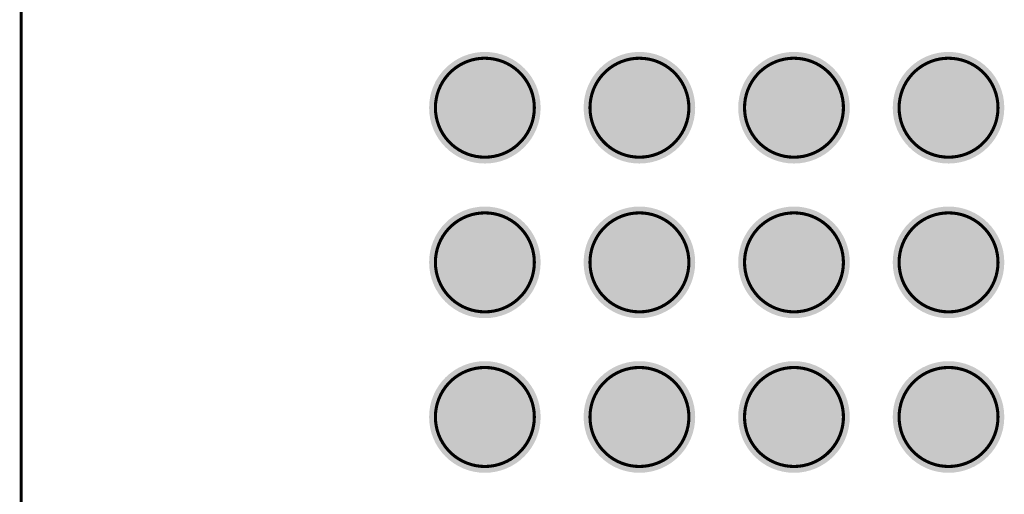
# Model space of a CAD drawing. Header units: inches. Extents: x -0.12 to 1.77, y 0 to 1.45.
# Tile 12 of 24: x 0.59 to 0.9, y 0.37 to 0.52. Entities that reach past the tile are written whole.
import ezdxf

# ---------------------------------------------------------------- set-up
doc = ezdxf.new("R2010")
doc.units = ezdxf.units.IN
doc.header["$MEASUREMENT"] = 0
for name, color, linetype in [('Mechanical 7', 56, 'Continuous'), ('Top Layer', 1, 'Continuous'), ('Top Paste', 8, 'Continuous'), ('Top Solder', 216, 'Continuous')]:
    doc.layers.add(name, color=color, linetype=linetype)

# ---------------------------------------------------------------- blocks, each defined once
blk = doc.blocks.new('OSM__S____S_S______P________S____1')
at = {"layer": 'Mechanical 7', "const_width": 0.000984}
blk.add_lwpolyline([(0, -0.59055), (0, 0.59055)], dxfattribs=at)
for points in [[(0.13188, -0.09843, -0.414214), (0.14763, -0.08267)], [(0.14763, -0.08268, -0.414214), (0.16338, -0.09843)], [(0.1811, -0.09843, -0.414214), (0.19685, -0.08267)], [(0.19684, -0.08268, -0.414214), (0.21259, -0.09843)], [(0.23031, -0.09843, -0.414214), (0.24606, -0.08267)], [(0.24606, -0.08268, -0.414214), (0.2618, -0.09843)], [(0.27953, -0.09843, -0.414214), (0.29528, -0.08267)], [(0.29527, -0.08268, -0.414214), (0.31102, -0.09843)], [(0.14763, -0.11417, -0.414214), (0.13188, -0.09843)], [(0.16338, -0.09843, -0.414214), (0.14763, -0.11417)], [(0.19684, -0.11417, -0.414214), (0.1811, -0.09843)], [(0.21259, -0.09843, -0.414214), (0.19684, -0.11417)], [(0.24606, -0.11417, -0.414214), (0.23031, -0.09843)], [(0.2618, -0.09843, -0.414214), (0.24606, -0.11417)], [(0.29527, -0.11417, -0.414214), (0.27953, -0.09843)], [(0.31102, -0.09843, -0.414214), (0.29527, -0.11417)], [(0.13188, -0.14764, -0.414214), (0.14763, -0.13189)], [(0.14763, -0.13189, -0.414214), (0.16338, -0.14764)], [(0.1811, -0.14764, -0.414214), (0.19685, -0.13189)], [(0.19684, -0.13189, -0.414214), (0.21259, -0.14764)], [(0.23031, -0.14764, -0.414214), (0.24606, -0.13189)], [(0.24606, -0.13189, -0.414214), (0.2618, -0.14764)], [(0.27952, -0.14764, -0.414214), (0.29528, -0.13189)], [(0.29527, -0.13189, -0.414214), (0.31102, -0.14764)], [(0.14763, -0.16339, -0.414214), (0.13188, -0.14764)], [(0.16338, -0.14764, -0.414214), (0.14763, -0.16339)], [(0.19684, -0.16339, -0.414214), (0.1811, -0.14764)], [(0.21259, -0.14764, -0.414214), (0.19684, -0.16339)], [(0.24606, -0.16339, -0.414214), (0.23031, -0.14764)], [(0.2618, -0.14764, -0.414214), (0.24606, -0.16339)], [(0.29527, -0.16339, -0.414214), (0.27952, -0.14764)], [(0.31102, -0.14764, -0.414214), (0.29527, -0.16339)], [(0.13188, -0.19685, -0.414214), (0.14763, -0.1811)], [(0.14763, -0.1811, -0.414214), (0.16338, -0.19685)], [(0.1811, -0.19685, -0.414214), (0.19685, -0.1811)], [(0.19684, -0.1811, -0.414214), (0.21259, -0.19685)], [(0.23031, -0.19685, -0.414214), (0.24606, -0.1811)], [(0.24606, -0.1811, -0.414214), (0.2618, -0.19685)], [(0.27953, -0.19685, -0.414214), (0.29528, -0.1811)], [(0.29527, -0.1811, -0.414214), (0.31102, -0.19685)], [(0.14763, -0.2126, -0.414214), (0.13188, -0.19685)], [(0.16338, -0.19685, -0.414214), (0.14763, -0.2126)], [(0.19684, -0.2126, -0.414214), (0.1811, -0.19685)], [(0.21259, -0.19685, -0.414214), (0.19684, -0.2126)], [(0.24606, -0.2126, -0.414214), (0.23031, -0.19685)], [(0.2618, -0.19685, -0.414214), (0.24606, -0.2126)], [(0.29527, -0.2126, -0.414214), (0.27953, -0.19685)], [(0.31102, -0.19685, -0.414214), (0.29527, -0.2126)]]:
    blk.add_lwpolyline(points, format="xyb", dxfattribs=at)
at = {"layer": 'Mechanical 7', "const_width": 0.000492}
for points in [[(0.14739, -0.08267, 1), (0.14788, -0.08267, 1)], [(0.14739, -0.08268, 1), (0.14788, -0.08268, 1)], [(0.1966, -0.08268, 1), (0.19709, -0.08268, 1)], [(0.1966, -0.08267, 1), (0.19709, -0.08267, 1)], [(0.24581, -0.08268, 1), (0.2463, -0.08268, 1)], [(0.24581, -0.08267, 1), (0.24631, -0.08267, 1)], [(0.29503, -0.08267, 1), (0.29552, -0.08267, 1)], [(0.29503, -0.08268, 1), (0.29552, -0.08268, 1)], [(0.13164, -0.09843, 1), (0.13213, -0.09843, 1)], [(0.13164, -0.09843, 1), (0.13213, -0.09843, 1)], [(0.16313, -0.09843, 1), (0.16363, -0.09843, 1)], [(0.16313, -0.09843, 1), (0.16363, -0.09843, 1)], [(0.18085, -0.09843, 1), (0.18134, -0.09843, 1)], [(0.18085, -0.09843, 1), (0.18134, -0.09843, 1)], [(0.21235, -0.09843, 1), (0.21284, -0.09843, 1)], [(0.21235, -0.09843, 1), (0.21284, -0.09843, 1)], [(0.23006, -0.09843, 1), (0.23055, -0.09843, 1)], [(0.23006, -0.09843, 1), (0.23055, -0.09843, 1)], [(0.26156, -0.09843, 1), (0.26205, -0.09843, 1)], [(0.26156, -0.09843, 1), (0.26205, -0.09843, 1)], [(0.27928, -0.09843, 1), (0.27977, -0.09843, 1)], [(0.27928, -0.09843, 1), (0.27977, -0.09843, 1)], [(0.31078, -0.09843, 1), (0.31127, -0.09843, 1)], [(0.31078, -0.09843, 1), (0.31127, -0.09843, 1)], [(0.14739, -0.11417, 1), (0.14788, -0.11417, 1)], [(0.14739, -0.11417, 1), (0.14788, -0.11417, 1)], [(0.1966, -0.11417, 1), (0.19709, -0.11417, 1)], [(0.1966, -0.11417, 1), (0.19709, -0.11417, 1)], [(0.24581, -0.11417, 1), (0.2463, -0.11417, 1)], [(0.24581, -0.11417, 1), (0.2463, -0.11417, 1)], [(0.29503, -0.11417, 1), (0.29552, -0.11417, 1)], [(0.29503, -0.11417, 1), (0.29552, -0.11417, 1)], [(0.14738, -0.13189, 1), (0.14788, -0.13189, 1)], [(0.14739, -0.13189, 1), (0.14788, -0.13189, 1)], [(0.1966, -0.13189, 1), (0.19709, -0.13189, 1)], [(0.1966, -0.13189, 1), (0.19709, -0.13189, 1)], [(0.24581, -0.13189, 1), (0.2463, -0.13189, 1)], [(0.24581, -0.13189, 1), (0.2463, -0.13189, 1)], [(0.29503, -0.13189, 1), (0.29552, -0.13189, 1)], [(0.29503, -0.13189, 1), (0.29552, -0.13189, 1)], [(0.13164, -0.14764, 1), (0.13213, -0.14764, 1)], [(0.13164, -0.14764, 1), (0.13213, -0.14764, 1)], [(0.16313, -0.14764, 1), (0.16362, -0.14764, 1)], [(0.16313, -0.14764, 1), (0.16362, -0.14764, 1)], [(0.18085, -0.14764, 1), (0.18134, -0.14764, 1)], [(0.18085, -0.14764, 1), (0.18134, -0.14764, 1)], [(0.21235, -0.14764, 1), (0.21284, -0.14764, 1)], [(0.21235, -0.14764, 1), (0.21284, -0.14764, 1)], [(0.23006, -0.14764, 1), (0.23055, -0.14764, 1)], [(0.23006, -0.14764, 1), (0.23055, -0.14764, 1)], [(0.26156, -0.14764, 1), (0.26205, -0.14764, 1)], [(0.26156, -0.14764, 1), (0.26205, -0.14764, 1)], [(0.27928, -0.14764, 1), (0.27977, -0.14764, 1)], [(0.27928, -0.14764, 1), (0.27977, -0.14764, 1)], [(0.31077, -0.14764, 1), (0.31127, -0.14764, 1)], [(0.31077, -0.14764, 1), (0.31127, -0.14764, 1)], [(0.14738, -0.16339, 1), (0.14788, -0.16339, 1)], [(0.14738, -0.16339, 1), (0.14788, -0.16339, 1)], [(0.1966, -0.16339, 1), (0.19709, -0.16339, 1)], [(0.1966, -0.16339, 1), (0.19709, -0.16339, 1)], [(0.24581, -0.16339, 1), (0.2463, -0.16339, 1)], [(0.24581, -0.16339, 1), (0.2463, -0.16339, 1)], [(0.29503, -0.16339, 1), (0.29552, -0.16339, 1)], [(0.29503, -0.16339, 1), (0.29552, -0.16339, 1)], [(0.14739, -0.1811, 1), (0.14788, -0.1811, 1)], [(0.14739, -0.1811, 1), (0.14788, -0.1811, 1)], [(0.1966, -0.1811, 1), (0.19709, -0.1811, 1)], [(0.1966, -0.1811, 1), (0.19709, -0.1811, 1)], [(0.24581, -0.1811, 1), (0.2463, -0.1811, 1)], [(0.24581, -0.1811, 1), (0.24631, -0.1811, 1)], [(0.29503, -0.1811, 1), (0.29552, -0.1811, 1)], [(0.29503, -0.1811, 1), (0.29552, -0.1811, 1)], [(0.13164, -0.19685, 1), (0.13213, -0.19685, 1)], [(0.13164, -0.19685, 1), (0.13213, -0.19685, 1)], [(0.16313, -0.19685, 1), (0.16363, -0.19685, 1)], [(0.16313, -0.19685, 1), (0.16363, -0.19685, 1)], [(0.18085, -0.19685, 1), (0.18134, -0.19685, 1)], [(0.18085, -0.19685, 1), (0.18134, -0.19685, 1)], [(0.21235, -0.19685, 1), (0.21284, -0.19685, 1)], [(0.21235, -0.19685, 1), (0.21284, -0.19685, 1)], [(0.23006, -0.19685, 1), (0.23055, -0.19685, 1)], [(0.23006, -0.19685, 1), (0.23055, -0.19685, 1)], [(0.26156, -0.19685, 1), (0.26205, -0.19685, 1)], [(0.26156, -0.19685, 1), (0.26205, -0.19685, 1)], [(0.27928, -0.19685, 1), (0.27977, -0.19685, 1)], [(0.27928, -0.19685, 1), (0.27977, -0.19685, 1)], [(0.31078, -0.19685, 1), (0.31127, -0.19685, 1)], [(0.31078, -0.19685, 1), (0.31127, -0.19685, 1)], [(0.14739, -0.2126, 1), (0.14788, -0.2126, 1)], [(0.14739, -0.2126, 1), (0.14788, -0.2126, 1)], [(0.1966, -0.2126, 1), (0.19709, -0.2126, 1)], [(0.1966, -0.2126, 1), (0.19709, -0.2126, 1)], [(0.24581, -0.2126, 1), (0.2463, -0.2126, 1)], [(0.24581, -0.2126, 1), (0.2463, -0.2126, 1)], [(0.29503, -0.2126, 1), (0.29552, -0.2126, 1)], [(0.29503, -0.2126, 1), (0.29552, -0.2126, 1)]]:
    blk.add_lwpolyline(points, format="xyb", close=True, dxfattribs=at)
blk = doc.blocks.new('OSM__SIZE_M_MEDIUM__PLATFORM_SIDE_2')
at = {"layer": 'Mechanical 7', "const_width": 0.000984}
blk.add_lwpolyline([(-0.29528, -0.59055), (-0.29528, 0.59055)], dxfattribs=at)
for points in [[(-0.1634, -0.09843, -0.414214), (-0.14764, -0.08267)], [(-0.14765, -0.08268, -0.414214), (-0.1319, -0.09843)], [(-0.11418, -0.09843, -0.414214), (-0.09843, -0.08268)], [(-0.09843, -0.08268, -0.414214), (-0.08269, -0.09843)], [(-0.06497, -0.09843, -0.414214), (-0.04922, -0.08267)], [(-0.04922, -0.08268, -0.414214), (-0.03347, -0.09843)], [(-0.01575, -0.09843, -0.414214), (0, -0.08267)], [(-0.00001, -0.08268, -0.414214), (0.01574, -0.09843)], [(-0.14765, -0.11417, -0.414214), (-0.1634, -0.09843)], [(-0.1319, -0.09843, -0.414214), (-0.14765, -0.11417)], [(-0.09843, -0.11417, -0.414214), (-0.11418, -0.09843)], [(-0.08269, -0.09843, -0.414214), (-0.09843, -0.11417)], [(-0.04922, -0.11417, -0.414214), (-0.06497, -0.09843)], [(-0.03347, -0.09843, -0.414214), (-0.04922, -0.11417)], [(-0.00001, -0.11417, -0.414214), (-0.01575, -0.09843)], [(0.01574, -0.09843, -0.414214), (-0.00001, -0.11417)], [(-0.1634, -0.14764, -0.414214), (-0.14765, -0.13189)], [(-0.14765, -0.13189, -0.414214), (-0.1319, -0.14764)], [(-0.11418, -0.14764, -0.414214), (-0.09843, -0.13189)], [(-0.09844, -0.13189, -0.414214), (-0.08269, -0.14764)], [(-0.06497, -0.14764, -0.414214), (-0.04922, -0.13189)], [(-0.04922, -0.13189, -0.414214), (-0.03348, -0.14764)], [(-0.01575, -0.14764, -0.414214), (0, -0.13189)], [(-0.00001, -0.13189, -0.414214), (0.01574, -0.14764)], [(-0.14765, -0.16339, -0.414214), (-0.1634, -0.14764)], [(-0.1319, -0.14764, -0.414214), (-0.14765, -0.16339)], [(-0.09844, -0.16339, -0.414214), (-0.11418, -0.14764)], [(-0.08269, -0.14764, -0.414214), (-0.09844, -0.16339)], [(-0.04922, -0.16339, -0.414214), (-0.06497, -0.14764)], [(-0.03348, -0.14764, -0.414214), (-0.04922, -0.16339)], [(-0.00001, -0.16339, -0.414214), (-0.01575, -0.14764)], [(0.01574, -0.14764, -0.414214), (-0.00001, -0.16339)], [(-0.1634, -0.19685, -0.414214), (-0.14764, -0.1811)], [(-0.14765, -0.1811, -0.414214), (-0.1319, -0.19685)], [(-0.11418, -0.19685, -0.414214), (-0.09843, -0.1811)], [(-0.09843, -0.1811, -0.414214), (-0.08269, -0.19685)], [(-0.06497, -0.19685, -0.414214), (-0.04922, -0.1811)], [(-0.04922, -0.1811, -0.414214), (-0.03347, -0.19685)], [(-0.01575, -0.19685, -0.414214), (0, -0.1811)], [(-0.00001, -0.1811, -0.414214), (0.01574, -0.19685)], [(-0.14765, -0.2126, -0.414214), (-0.1634, -0.19685)], [(-0.1319, -0.19685, -0.414214), (-0.14765, -0.2126)], [(-0.09843, -0.2126, -0.414214), (-0.11418, -0.19685)], [(-0.08269, -0.19685, -0.414214), (-0.09843, -0.2126)], [(-0.04922, -0.2126, -0.414214), (-0.06497, -0.19685)], [(-0.03347, -0.19685, -0.414214), (-0.04922, -0.2126)], [(-0.00001, -0.2126, -0.414214), (-0.01575, -0.19685)], [(0.01574, -0.19685, -0.414214), (-0.00001, -0.2126)]]:
    blk.add_lwpolyline(points, format="xyb", dxfattribs=at)
at = {"layer": 'Mechanical 7', "const_width": 0.000492}
for points in [[(-0.14789, -0.08267, 1), (-0.1474, -0.08267, 1)], [(-0.14789, -0.08268, 1), (-0.1474, -0.08268, 1)], [(-0.09868, -0.08268, 1), (-0.09819, -0.08268, 1)], [(-0.09868, -0.08268, 1), (-0.09818, -0.08268, 1)], [(-0.04947, -0.08267, 1), (-0.04897, -0.08267, 1)], [(-0.04947, -0.08268, 1), (-0.04898, -0.08268, 1)], [(-0.00025, -0.08268, 1), (0.00024, -0.08268, 1)], [(-0.00025, -0.08267, 1), (0.00024, -0.08267, 1)], [(-0.16364, -0.09843, 1), (-0.16315, -0.09843, 1)], [(-0.16364, -0.09843, 1), (-0.16315, -0.09843, 1)], [(-0.13215, -0.09843, 1), (-0.13165, -0.09843, 1)], [(-0.13215, -0.09843, 1), (-0.13165, -0.09843, 1)], [(-0.11443, -0.09843, 1), (-0.11394, -0.09843, 1)], [(-0.11443, -0.09843, 1), (-0.11394, -0.09843, 1)], [(-0.08293, -0.09843, 1), (-0.08244, -0.09843, 1)], [(-0.08293, -0.09843, 1), (-0.08244, -0.09843, 1)], [(-0.06522, -0.09843, 1), (-0.06472, -0.09843, 1)], [(-0.06522, -0.09843, 1), (-0.06472, -0.09843, 1)], [(-0.03372, -0.09843, 1), (-0.03323, -0.09843, 1)], [(-0.03372, -0.09843, 1), (-0.03323, -0.09843, 1)], [(-0.016, -0.09843, 1), (-0.01551, -0.09843, 1)], [(-0.016, -0.09843, 1), (-0.01551, -0.09843, 1)], [(0.0155, -0.09843, 1), (0.01599, -0.09843, 1)], [(0.0155, -0.09843, 1), (0.01599, -0.09843, 1)], [(-0.14789, -0.11417, 1), (-0.1474, -0.11417, 1)], [(-0.14789, -0.11417, 1), (-0.1474, -0.11417, 1)], [(-0.09868, -0.11417, 1), (-0.09819, -0.11417, 1)], [(-0.09868, -0.11417, 1), (-0.09819, -0.11417, 1)], [(-0.04947, -0.11417, 1), (-0.04898, -0.11417, 1)], [(-0.04947, -0.11417, 1), (-0.04898, -0.11417, 1)], [(-0.00025, -0.11417, 1), (0.00024, -0.11417, 1)], [(-0.00025, -0.11417, 1), (0.00024, -0.11417, 1)], [(-0.14789, -0.13189, 1), (-0.1474, -0.13189, 1)], [(-0.14789, -0.13189, 1), (-0.1474, -0.13189, 1)], [(-0.09868, -0.13189, 1), (-0.09819, -0.13189, 1)], [(-0.09868, -0.13189, 1), (-0.09819, -0.13189, 1)], [(-0.04947, -0.13189, 1), (-0.04898, -0.13189, 1)], [(-0.04947, -0.13189, 1), (-0.04897, -0.13189, 1)], [(-0.00025, -0.13189, 1), (0.00024, -0.13189, 1)], [(-0.00025, -0.13189, 1), (0.00024, -0.13189, 1)], [(-0.16364, -0.14764, 1), (-0.16315, -0.14764, 1)], [(-0.16364, -0.14764, 1), (-0.16315, -0.14764, 1)], [(-0.13215, -0.14764, 1), (-0.13165, -0.14764, 1)], [(-0.13215, -0.14764, 1), (-0.13165, -0.14764, 1)], [(-0.11443, -0.14764, 1), (-0.11394, -0.14764, 1)], [(-0.11443, -0.14764, 1), (-0.11394, -0.14764, 1)], [(-0.08293, -0.14764, 1), (-0.08244, -0.14764, 1)], [(-0.08293, -0.14764, 1), (-0.08244, -0.14764, 1)], [(-0.06522, -0.14764, 1), (-0.06473, -0.14764, 1)], [(-0.06522, -0.14764, 1), (-0.06473, -0.14764, 1)], [(-0.03372, -0.14764, 1), (-0.03323, -0.14764, 1)], [(-0.03372, -0.14764, 1), (-0.03323, -0.14764, 1)], [(-0.016, -0.14764, 1), (-0.01551, -0.14764, 1)], [(-0.016, -0.14764, 1), (-0.01551, -0.14764, 1)], [(0.0155, -0.14764, 1), (0.01599, -0.14764, 1)], [(0.0155, -0.14764, 1), (0.01599, -0.14764, 1)], [(-0.14789, -0.16339, 1), (-0.1474, -0.16339, 1)], [(-0.14789, -0.16339, 1), (-0.1474, -0.16339, 1)], [(-0.09868, -0.16339, 1), (-0.09819, -0.16339, 1)], [(-0.09868, -0.16339, 1), (-0.09819, -0.16339, 1)], [(-0.04947, -0.16339, 1), (-0.04898, -0.16339, 1)], [(-0.04947, -0.16339, 1), (-0.04898, -0.16339, 1)], [(-0.00025, -0.16339, 1), (0.00024, -0.16339, 1)], [(-0.00025, -0.16339, 1), (0.00024, -0.16339, 1)], [(-0.14789, -0.1811, 1), (-0.1474, -0.1811, 1)], [(-0.14789, -0.1811, 1), (-0.1474, -0.1811, 1)], [(-0.09868, -0.1811, 1), (-0.09819, -0.1811, 1)], [(-0.09868, -0.1811, 1), (-0.09818, -0.1811, 1)], [(-0.04947, -0.1811, 1), (-0.04897, -0.1811, 1)], [(-0.04947, -0.1811, 1), (-0.04898, -0.1811, 1)], [(-0.00025, -0.1811, 1), (0.00024, -0.1811, 1)], [(-0.00025, -0.1811, 1), (0.00024, -0.1811, 1)], [(-0.16364, -0.19685, 1), (-0.16315, -0.19685, 1)], [(-0.16364, -0.19685, 1), (-0.16315, -0.19685, 1)], [(-0.13215, -0.19685, 1), (-0.13165, -0.19685, 1)], [(-0.13215, -0.19685, 1), (-0.13165, -0.19685, 1)], [(-0.11443, -0.19685, 1), (-0.11394, -0.19685, 1)], [(-0.11443, -0.19685, 1), (-0.11394, -0.19685, 1)], [(-0.08293, -0.19685, 1), (-0.08244, -0.19685, 1)], [(-0.08293, -0.19685, 1), (-0.08244, -0.19685, 1)], [(-0.06522, -0.19685, 1), (-0.06472, -0.19685, 1)], [(-0.06522, -0.19685, 1), (-0.06472, -0.19685, 1)], [(-0.03372, -0.19685, 1), (-0.03323, -0.19685, 1)], [(-0.03372, -0.19685, 1), (-0.03323, -0.19685, 1)], [(-0.016, -0.19685, 1), (-0.01551, -0.19685, 1)], [(-0.016, -0.19685, 1), (-0.01551, -0.19685, 1)], [(0.0155, -0.19685, 1), (0.01599, -0.19685, 1)], [(0.0155, -0.19685, 1), (0.01599, -0.19685, 1)], [(-0.14789, -0.2126, 1), (-0.1474, -0.2126, 1)], [(-0.14789, -0.2126, 1), (-0.1474, -0.2126, 1)], [(-0.09868, -0.2126, 1), (-0.09819, -0.2126, 1)], [(-0.09868, -0.2126, 1), (-0.09819, -0.2126, 1)], [(-0.04947, -0.2126, 1), (-0.04898, -0.2126, 1)], [(-0.04947, -0.2126, 1), (-0.04898, -0.2126, 1)], [(-0.00025, -0.2126, 1), (0.00024, -0.2126, 1)], [(-0.00025, -0.2126, 1), (0.00024, -0.2126, 1)]]:
    blk.add_lwpolyline(points, format="xyb", close=True, dxfattribs=at)
blk = doc.blocks.new('OSM__S____0_Z_____P________S____3')
at = {"layer": 'Top Layer'}
h = blk.add_hatch(color=1, dxfattribs=at)
edge = h.paths.add_edge_path()
edge.add_arc((-0.14764, -0.09843), 0.01575, 0, 360)
h = blk.add_hatch(color=1, dxfattribs=at)
edge = h.paths.add_edge_path()
edge.add_arc((-0.09843, -0.09843), 0.01575, 0, 360)
h = blk.add_hatch(color=1, dxfattribs=at)
edge = h.paths.add_edge_path()
edge.add_arc((-0.04921, -0.09843), 0.01575, 0, 360)
h = blk.add_hatch(color=1, dxfattribs=at)
edge = h.paths.add_edge_path()
edge.add_arc((0, -0.09843), 0.01575, 0, 360)
h = blk.add_hatch(color=1, dxfattribs=at)
edge = h.paths.add_edge_path()
edge.add_arc((-0.14764, -0.14764), 0.01575, 0, 360)
h = blk.add_hatch(color=1, dxfattribs=at)
edge = h.paths.add_edge_path()
edge.add_arc((-0.09843, -0.14764), 0.01575, 0, 360)
h = blk.add_hatch(color=1, dxfattribs=at)
edge = h.paths.add_edge_path()
edge.add_arc((-0.04921, -0.14764), 0.01575, 0, 360)
h = blk.add_hatch(color=1, dxfattribs=at)
edge = h.paths.add_edge_path()
edge.add_arc((0, -0.14764), 0.01575, 0, 360)
h = blk.add_hatch(color=1, dxfattribs=at)
edge = h.paths.add_edge_path()
edge.add_arc((-0.14764, -0.19685), 0.01575, 0, 360)
h = blk.add_hatch(color=1, dxfattribs=at)
edge = h.paths.add_edge_path()
edge.add_arc((-0.09843, -0.19685), 0.01575, 0, 360)
h = blk.add_hatch(color=1, dxfattribs=at)
edge = h.paths.add_edge_path()
edge.add_arc((-0.04921, -0.19685), 0.01575, 0, 360)
h = blk.add_hatch(color=1, dxfattribs=at)
edge = h.paths.add_edge_path()
edge.add_arc((0, -0.19685), 0.01575, 0, 360)
at = {"layer": 'Top Paste'}
h = blk.add_hatch(color=8, dxfattribs=at)
edge = h.paths.add_edge_path()
edge.add_arc((-0.14764, -0.09843), 0.01575, 0, 360)
h = blk.add_hatch(color=8, dxfattribs=at)
edge = h.paths.add_edge_path()
edge.add_arc((-0.09843, -0.09843), 0.01575, 0, 360)
h = blk.add_hatch(color=8, dxfattribs=at)
edge = h.paths.add_edge_path()
edge.add_arc((-0.04921, -0.09843), 0.01575, 0, 360)
h = blk.add_hatch(color=8, dxfattribs=at)
edge = h.paths.add_edge_path()
edge.add_arc((0, -0.09843), 0.01575, 0, 360)
h = blk.add_hatch(color=8, dxfattribs=at)
edge = h.paths.add_edge_path()
edge.add_arc((-0.14764, -0.14764), 0.01575, 0, 360)
h = blk.add_hatch(color=8, dxfattribs=at)
edge = h.paths.add_edge_path()
edge.add_arc((-0.09843, -0.14764), 0.01575, 0, 360)
h = blk.add_hatch(color=8, dxfattribs=at)
edge = h.paths.add_edge_path()
edge.add_arc((-0.04921, -0.14764), 0.01575, 0, 360)
h = blk.add_hatch(color=8, dxfattribs=at)
edge = h.paths.add_edge_path()
edge.add_arc((0, -0.14764), 0.01575, 0, 360)
h = blk.add_hatch(color=8, dxfattribs=at)
edge = h.paths.add_edge_path()
edge.add_arc((-0.14764, -0.19685), 0.01575, 0, 360)
h = blk.add_hatch(color=8, dxfattribs=at)
edge = h.paths.add_edge_path()
edge.add_arc((-0.09843, -0.19685), 0.01575, 0, 360)
h = blk.add_hatch(color=8, dxfattribs=at)
edge = h.paths.add_edge_path()
edge.add_arc((-0.04921, -0.19685), 0.01575, 0, 360)
h = blk.add_hatch(color=8, dxfattribs=at)
edge = h.paths.add_edge_path()
edge.add_arc((0, -0.19685), 0.01575, 0, 360)
at = {"layer": 'Top Solder'}
h = blk.add_hatch(color=216, dxfattribs=at)
edge = h.paths.add_edge_path()
edge.add_arc((-0.14764, -0.09843), 0.01776, 0, 360)
h = blk.add_hatch(color=216, dxfattribs=at)
edge = h.paths.add_edge_path()
edge.add_arc((-0.09843, -0.09843), 0.01776, 0, 360)
h = blk.add_hatch(color=216, dxfattribs=at)
edge = h.paths.add_edge_path()
edge.add_arc((-0.04921, -0.09843), 0.01776, 0, 360)
h = blk.add_hatch(color=216, dxfattribs=at)
edge = h.paths.add_edge_path()
edge.add_arc((0, -0.09843), 0.01776, 0, 360)
h = blk.add_hatch(color=216, dxfattribs=at)
edge = h.paths.add_edge_path()
edge.add_arc((-0.14764, -0.14764), 0.01776, 0, 360)
h = blk.add_hatch(color=216, dxfattribs=at)
edge = h.paths.add_edge_path()
edge.add_arc((-0.09843, -0.14764), 0.01776, 0, 360)
h = blk.add_hatch(color=216, dxfattribs=at)
edge = h.paths.add_edge_path()
edge.add_arc((-0.04921, -0.14764), 0.01776, 0, 360)
h = blk.add_hatch(color=216, dxfattribs=at)
edge = h.paths.add_edge_path()
edge.add_arc((0, -0.14764), 0.01776, 0, 360)
h = blk.add_hatch(color=216, dxfattribs=at)
edge = h.paths.add_edge_path()
edge.add_arc((-0.14764, -0.19685), 0.01776, 0, 360)
h = blk.add_hatch(color=216, dxfattribs=at)
edge = h.paths.add_edge_path()
edge.add_arc((-0.09843, -0.19685), 0.01776, 0, 360)
h = blk.add_hatch(color=216, dxfattribs=at)
edge = h.paths.add_edge_path()
edge.add_arc((-0.04921, -0.19685), 0.01776, 0, 360)
h = blk.add_hatch(color=216, dxfattribs=at)
edge = h.paths.add_edge_path()
edge.add_arc((0, -0.19685), 0.01776, 0, 360)

msp = doc.modelspace()

# ---------------------------------------------------------------- block references
for name, p in [('OSM__S____0_Z_____P________S____3', (0.88582, 0.59055)), ('OSM__S____S_S______P________S____1', (0.59055, 0.59055)), ('OSM__SIZE_M_MEDIUM__PLATFORM_SIDE_2', (0.88583, 0.59055))]:
    msp.add_blockref(name, p)

doc.saveas('drawing.dxf')
